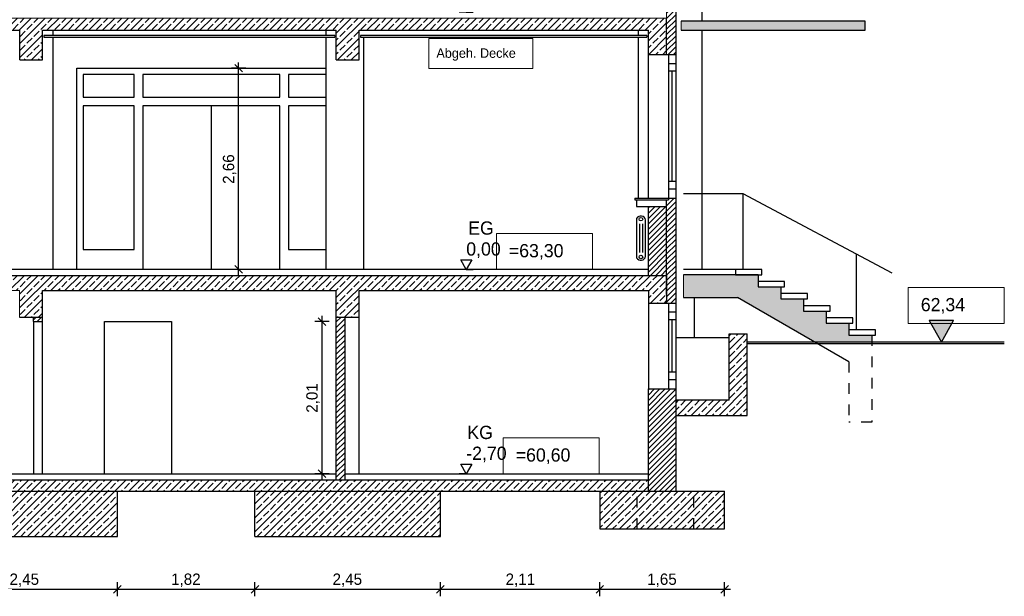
# Model space of a CAD drawing. Extents: x 1 to 209, y 0 to 18.
# Tile 55 of 63: x 100.67 to 113.68, y 3.52 to 11.14. Entities that reach past the tile are written whole.
import ezdxf

# ---------------------------------------------------------------- set-up
doc = ezdxf.new("R2010")
doc.units = 0
doc.header["$MEASUREMENT"] = 0
doc.linetypes.add('Strichlinie', pattern=[0.282222, 0.141111, -0.141111])
for name, color, linetype in [('A_1 Fundament', 7, 'Continuous'), ('A_1 Holz', 7, 'Continuous'), ('A_DE_DECKE', 7, 'Continuous'), ('P_BM_ROHBAU', 7, 'Continuous'), ('P_ZE_BILD', 7, 'Continuous'), ('P_ZE_SYMBOL', 7, 'Continuous'), ('P_ZE_TEXT', 7, 'Continuous'), ('R_NT_FENSTER', 7, 'Continuous'), ('R_NT_STAHL', 7, 'Continuous'), ('R_NT_TREPPE', 7, 'Continuous'), ('R_NT_TUER', 7, 'Continuous'), ('R_TR_BODEN', 7, 'Continuous'), ('R_TR_HIDDEN', 7, 'Continuous'), ('R_TR_INNENWAND', 7, 'Continuous'), ('R_TR_STUETZE', 7, 'Continuous'), ('Schraffuren', 7, 'Continuous')]:
    doc.layers.add(name, color=color, linetype=linetype)
doc.styles.add('ERSTELLTER_STIL_1', font='txt')
doc.styles.add('ERSTELLTER_STIL_2', font='txt')
doc.linetypes.add('Terrainlinie', pattern='A,0,[1,Bl.Nr. 2.0051.Shx,S=0.000793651,R=0,X=0,Y=-0.043301],-0.1,0', length=0.1)
doc.dimstyles.new('ERSTELLTER_STIL__1', dxfattribs={"dimtxt": 0.15, "dimasz": 0.095, "dimexe": 0.18, "dimexo": 0, "dimgap": 0.09, "dimtad": 1, "dimzin": 0, "dimdsep": 46, "dimtxsty": 'ERSTELLTER_STIL_1', "dimblk": 'ARROWHEAD_6', "dimblk1": 'ARROWHEAD_6', "dimblk2": 'ARROWHEAD_6', "dimcen": 0.09, "dimclrd": 7, "dimclre": 7, "dimclrt": 7, "dimadec": 0, "dimazin": 0, "dimtfac": 1, "dimtdec": 4, "dimtmove": 0, "dimatfit": 3, "dimfxl": 0, "dimtolj": 1, "dimtzin": 0, "dimarcsym": 0})
doc.dimstyles.new('ERSTELLTER_STIL__3', dxfattribs={"dimtxt": 0.15, "dimasz": 0.095, "dimexe": 0.18, "dimexo": 0, "dimgap": 0.09, "dimtad": 1, "dimtih": 1, "dimtoh": 1, "dimzin": 0, "dimdsep": 46, "dimtxsty": 'ERSTELLTER_STIL_1', "dimblk": 'ARROWHEAD_6', "dimblk1": 'ARROWHEAD_6', "dimblk2": 'ARROWHEAD_6', "dimcen": 0.09, "dimclrd": 7, "dimclre": 7, "dimclrt": 7, "dimadec": 0, "dimazin": 0, "dimtfac": 1, "dimtdec": 4, "dimtmove": 0, "dimatfit": 3, "dimfxl": 0, "dimtolj": 1, "dimtzin": 0, "dimarcsym": 0})
pattern_1 = [(45, (67.714813, 7.844994), (-0.03535534, 0.03535534), [])]
pattern_2 = [(45, (67.71481, 7.845), (-0.09192388, 0.09192388), []), (45, (67.66885, 7.89096), (-0.09192388, 0.09192388), [0.0975, -0.0325])]

# ---------------------------------------------------------------- blocks, each defined once
blk = doc.blocks.new('Bemaßung_5_2', base_point=(106.567, 5.145))
at = {"layer": 'P_BM_ROHBAU', "linetype": 'Continuous'}
for p, q in [((106.567, 14.445), (106.473, 14.445)), ((106.567, 14.445), (106.494, 14.57)), ((106.494, 14.57), (106.639, 14.57)), ((106.639, 14.57), (106.567, 14.445)), ((106.567, 14.445), (106.66, 14.445)), ((106.567, 11.245), (106.494, 11.37)), ((106.494, 11.37), (106.639, 11.37)), ((106.639, 11.37), (106.567, 11.245)), ((106.567, 11.245), (106.473, 11.245)), ((106.567, 11.245), (106.66, 11.245)), ((106.567, 7.845), (106.494, 7.97)), ((106.494, 7.97), (106.639, 7.97)), ((106.639, 7.97), (106.567, 7.845)), ((106.567, 7.845), (106.473, 7.845)), ((106.567, 7.845), (106.66, 7.845)), ((106.567, 5.145), (106.494, 5.27)), ((106.494, 5.27), (106.639, 5.27)), ((106.639, 5.27), (106.567, 5.145)), ((106.567, 5.145), (106.473, 5.145)), ((106.567, 5.145), (106.66, 5.145))]:
    blk.add_line(p, q, dxfattribs=at)
at = {"layer": 'P_BM_ROHBAU', "char_height": 0.175, "attachment_point": 7, "style": 'ERSTELLTER_STIL_1'}
for s, insert in [('{6,60}', (106.567, 14.595)), ('{3,40}', (106.567, 11.395)), ('{0,00}', (106.567, 7.995)), ('{-2,70}', (106.567, 5.295))]:
    blk.add_mtext(s, dxfattribs=dict(at, insert=insert))
blk = doc.blocks.new('*D139', base_point=(67.715, 7.845))
at = {"layer": 'P_BM_ROHBAU', "linetype": 'Continuous'}
for p, q in [((103.608, 10.455), (103.508, 10.555)), ((103.558, 10.505), (103.558, 10.58)), ((103.652, 10.505), (103.464, 10.505)), ((103.558, 7.845), (103.558, 10.505)), ((103.652, 7.845), (103.464, 7.845)), ((103.508, 7.895), (103.608, 7.795)), ((103.558, 7.77), (103.558, 7.845))]:
    blk.add_line(p, q, dxfattribs=at)
at = {"layer": 'P_BM_ROHBAU', "insert": (103.528, 8.975), "char_height": 0.15, "attachment_point": 7, "rotation": 90, "style": 'ERSTELLTER_STIL_1'}
blk.add_mtext('{2,66}', dxfattribs=at)
blk = doc.blocks.new('ARROWHEAD_6')
at = {"color": 0, "linetype": 'Continuous', "lineweight": 0}
for p, q in [((0, 0), (-1, 0)), ((-0.5, -0.5), (0.5, 0.5))]:
    blk.add_line(p, q, dxfattribs=at)
blk = doc.blocks.new('*D140', base_point=(67.715, 7.845))
at = {"layer": 'P_BM_ROHBAU', "linetype": 'Continuous'}
for p, q in [((104.711, 7.105), (104.611, 7.205)), ((104.661, 7.155), (104.661, 7.23)), ((104.755, 7.155), (104.567, 7.155)), ((104.661, 5.145), (104.661, 7.155)), ((104.755, 5.145), (104.567, 5.145)), ((104.611, 5.195), (104.711, 5.095)), ((104.661, 5.07), (104.661, 5.145))]:
    blk.add_line(p, q, dxfattribs=at)
at = {"layer": 'P_BM_ROHBAU', "insert": (104.631, 5.95), "char_height": 0.15, "attachment_point": 7, "rotation": 90, "style": 'ERSTELLTER_STIL_1'}
blk.add_mtext('{2,01}', dxfattribs=at)
blk = doc.blocks.new('*D141', base_point=(67.715, 7.845))
at = {"layer": 'P_BM_ROHBAU', "linetype": 'Continuous'}
for p, q in [((95.797, 3.668), (95.697, 3.568)), ((95.747, 3.525), (95.747, 3.712)), ((97.447, 3.668), (97.347, 3.568)), ((97.397, 3.525), (97.397, 3.712)), ((95.672, 3.618), (95.747, 3.618)), ((95.747, 3.618), (97.397, 3.618))]:
    blk.add_line(p, q, dxfattribs=at)
at = {"layer": 'P_BM_ROHBAU', "char_height": 0.15, "attachment_point": 7, "style": 'ERSTELLTER_STIL_1'}
for s, insert in [('{1,65}', (96.373, 3.648)), ('{2,11}', (98.26, 3.648)), ('{2,45}', (100.531, 3.648)), ('{1,82}', (102.666, 3.648)), ('{2,45}', (104.8, 3.648)), ('{2,11}', (107.087, 3.648)), ('{1,65}', (108.958, 3.648))]:
    blk.add_mtext(s, dxfattribs=dict(at, insert=insert))
blk = doc.blocks.new('*D142', base_point=(67.715, 7.845))
at = {"layer": 'P_BM_ROHBAU', "linetype": 'Continuous'}
for p, q in [((97.447, 3.668), (97.347, 3.568)), ((97.397, 3.525), (97.397, 3.712)), ((99.556, 3.668), (99.456, 3.568)), ((99.506, 3.525), (99.506, 3.712)), ((97.397, 3.618), (99.506, 3.618))]:
    blk.add_line(p, q, dxfattribs=at)
at = {"layer": 'P_BM_ROHBAU', "char_height": 0.15, "attachment_point": 7, "style": 'ERSTELLTER_STIL_1'}
for s, insert in [('{1,65}', (96.373, 3.648)), ('{2,11}', (98.26, 3.648)), ('{2,45}', (100.531, 3.648)), ('{1,82}', (102.666, 3.648)), ('{2,45}', (104.8, 3.648)), ('{2,11}', (107.087, 3.648)), ('{1,65}', (108.958, 3.648))]:
    blk.add_mtext(s, dxfattribs=dict(at, insert=insert))
blk = doc.blocks.new('*D143', base_point=(67.715, 7.845))
at = {"layer": 'P_BM_ROHBAU', "linetype": 'Continuous'}
for p, q in [((99.556, 3.668), (99.456, 3.568)), ((99.506, 3.525), (99.506, 3.712)), ((102.006, 3.668), (101.906, 3.568)), ((101.956, 3.525), (101.956, 3.712)), ((99.506, 3.618), (101.956, 3.618))]:
    blk.add_line(p, q, dxfattribs=at)
at = {"layer": 'P_BM_ROHBAU', "char_height": 0.15, "attachment_point": 7, "style": 'ERSTELLTER_STIL_1'}
for s, insert in [('{1,65}', (96.373, 3.648)), ('{2,11}', (98.26, 3.648)), ('{2,45}', (100.531, 3.648)), ('{1,82}', (102.666, 3.648)), ('{2,45}', (104.8, 3.648)), ('{2,11}', (107.087, 3.648)), ('{1,65}', (108.958, 3.648))]:
    blk.add_mtext(s, dxfattribs=dict(at, insert=insert))
blk = doc.blocks.new('*D144', base_point=(67.715, 7.845))
at = {"layer": 'P_BM_ROHBAU', "linetype": 'Continuous'}
for p, q in [((102.006, 3.668), (101.906, 3.568)), ((101.956, 3.525), (101.956, 3.712)), ((103.825, 3.668), (103.725, 3.568)), ((103.775, 3.525), (103.775, 3.712)), ((101.956, 3.618), (103.775, 3.618))]:
    blk.add_line(p, q, dxfattribs=at)
at = {"layer": 'P_BM_ROHBAU', "char_height": 0.15, "attachment_point": 7, "style": 'ERSTELLTER_STIL_1'}
for s, insert in [('{1,65}', (96.373, 3.648)), ('{2,11}', (98.26, 3.648)), ('{2,45}', (100.531, 3.648)), ('{1,82}', (102.666, 3.648)), ('{2,45}', (104.8, 3.648)), ('{2,11}', (107.087, 3.648)), ('{1,65}', (108.958, 3.648))]:
    blk.add_mtext(s, dxfattribs=dict(at, insert=insert))
blk = doc.blocks.new('*D145', base_point=(67.715, 7.845))
at = {"layer": 'P_BM_ROHBAU', "linetype": 'Continuous'}
for p, q in [((103.825, 3.668), (103.725, 3.568)), ((103.775, 3.525), (103.775, 3.712)), ((106.275, 3.668), (106.175, 3.568)), ((106.225, 3.525), (106.225, 3.712)), ((103.775, 3.618), (106.225, 3.618))]:
    blk.add_line(p, q, dxfattribs=at)
at = {"layer": 'P_BM_ROHBAU', "char_height": 0.15, "attachment_point": 7, "style": 'ERSTELLTER_STIL_1'}
for s, insert in [('{1,65}', (96.373, 3.648)), ('{2,11}', (98.26, 3.648)), ('{2,45}', (100.531, 3.648)), ('{1,82}', (102.666, 3.648)), ('{2,45}', (104.8, 3.648)), ('{2,11}', (107.087, 3.648)), ('{1,65}', (108.958, 3.648))]:
    blk.add_mtext(s, dxfattribs=dict(at, insert=insert))
blk = doc.blocks.new('*D146', base_point=(67.715, 7.845))
at = {"layer": 'P_BM_ROHBAU', "linetype": 'Continuous'}
for p, q in [((106.275, 3.668), (106.175, 3.568)), ((106.225, 3.525), (106.225, 3.712)), ((108.382, 3.668), (108.282, 3.568)), ((108.332, 3.525), (108.332, 3.712)), ((106.225, 3.618), (108.332, 3.618))]:
    blk.add_line(p, q, dxfattribs=at)
at = {"layer": 'P_BM_ROHBAU', "char_height": 0.15, "attachment_point": 7, "style": 'ERSTELLTER_STIL_1'}
for s, insert in [('{1,65}', (96.373, 3.648)), ('{2,11}', (98.26, 3.648)), ('{2,45}', (100.531, 3.648)), ('{1,82}', (102.666, 3.648)), ('{2,45}', (104.8, 3.648)), ('{2,11}', (107.087, 3.648)), ('{1,65}', (108.958, 3.648))]:
    blk.add_mtext(s, dxfattribs=dict(at, insert=insert))
blk = doc.blocks.new('*D147', base_point=(67.715, 7.845))
at = {"layer": 'P_BM_ROHBAU', "linetype": 'Continuous'}
for p, q in [((108.382, 3.668), (108.282, 3.568)), ((108.332, 3.525), (108.332, 3.712)), ((109.932, 3.568), (110.032, 3.668)), ((109.982, 3.525), (109.982, 3.712)), ((108.332, 3.618), (109.982, 3.618)), ((109.982, 3.618), (110.057, 3.618))]:
    blk.add_line(p, q, dxfattribs=at)
at = {"layer": 'P_BM_ROHBAU', "char_height": 0.15, "attachment_point": 7, "style": 'ERSTELLTER_STIL_1'}
for s, insert in [('{1,65}', (96.373, 3.648)), ('{2,11}', (98.26, 3.648)), ('{2,45}', (100.531, 3.648)), ('{1,82}', (102.666, 3.648)), ('{2,45}', (104.8, 3.648)), ('{2,11}', (107.087, 3.648)), ('{1,65}', (108.958, 3.648))]:
    blk.add_mtext(s, dxfattribs=dict(at, insert=insert))

msp = doc.modelspace()

# ---------------------------------------------------------------- hatches: boundary and pattern name
at = {"layer": 'Schraffuren', "linetype": 'Continuous'}
h = msp.add_hatch(dxfattribs=at)
h.set_pattern_fill('MW_HLZ_0002', color=256, style=0, pattern_type=2)
h.set_pattern_definition(pattern_1)
h.paths.add_polyline_path([(109.34, 12.085), (109.24, 12.085), (109.24, 12.065), (109.215, 12.065), (109.215, 11.165), (109.215, 10.685), (109.34, 10.685)], flags=0)
h = msp.add_hatch(dxfattribs=at)
h.set_pattern_fill('Beton__Stahlbeton_0002', color=256, style=0, pattern_type=2)
h.set_pattern_definition(pattern_2)
h.paths.add_polyline_path([(100.966, 11.005), (104.85, 11.005), (104.85, 10.615), (105.15, 10.615), (105.15, 11.005), (108.975, 11.005), (108.975, 10.685), (109.215, 10.685), (109.215, 11.165), (96.6, 11.165), (96.6, 10.685), (96.84, 10.685), (96.84, 11.005), (100.666, 11.005), (100.666, 10.615), (100.966, 10.615)], flags=0)
at = {"layer": 'Schraffuren', "linetype": 'Continuous', "lineweight": 13}
for points in [[(109.407, 11.005), (111.84, 11.005), (111.84, 11.125), (109.407, 11.125)], [(109.436, 7.475), (110.153, 7.475), (111.174, 6.885), (111.925, 6.885), (111.925, 6.975), (111.625, 6.975), (111.625, 7.135), (111.325, 7.135), (111.325, 7.295), (111.025, 7.295), (111.025, 7.455), (110.725, 7.455), (110.725, 7.615), (110.425, 7.615), (110.425, 7.775), (109.436, 7.775)], [(112.686, 7.168), (112.849, 6.885), (113.007, 7.168)]]:
    msp.add_hatch(color=7, dxfattribs=at).paths.add_polyline_path(points, flags=0)
at = {"layer": 'Schraffuren', "linetype": 'Continuous'}
h = msp.add_hatch(dxfattribs=at)
h.set_pattern_fill('MW_HLZ_0002', color=256, style=0, pattern_type=2)
h.set_pattern_definition(pattern_1)
h.paths.add_polyline_path([(109.34, 8.785), (109.24, 8.785), (109.24, 8.765), (109.215, 8.765), (109.215, 7.765), (109.215, 7.4), (109.34, 7.4)], flags=0)
h = msp.add_hatch(dxfattribs=at)
h.set_pattern_fill('MW_HLZ_0002', color=256, style=0, pattern_type=2)
h.set_pattern_definition(pattern_1)
h.paths.add_polyline_path([(109.215, 8.675), (108.975, 8.675), (108.975, 7.765), (109.215, 7.765)], flags=0)
h = msp.add_hatch(dxfattribs=at)
h.set_pattern_fill('Beton__Stahlbeton_0002', color=256, style=0, pattern_type=2)
h.set_pattern_definition(pattern_2)
h.paths.add_polyline_path([(100.965, 7.565), (104.85, 7.565), (104.85, 7.215), (105.15, 7.215), (105.15, 7.565), (108.975, 7.565), (108.975, 7.4), (109.215, 7.4), (109.215, 7.765), (96.6, 7.765), (96.6, 7.4), (96.84, 7.4), (96.84, 7.565), (100.665, 7.565), (100.665, 7.215), (100.965, 7.215)], flags=0)
h = msp.add_hatch(dxfattribs=at)
h.set_pattern_fill('MW_HLZ_0002', color=256, style=0, pattern_type=2)
h.set_pattern_definition(pattern_1)
h.paths.add_polyline_path([(100.965, 7.155), (100.965, 7.215), (100.85, 7.215), (100.85, 7.155)], flags=0)
h = msp.add_hatch(dxfattribs=at)
h.set_pattern_fill('MW_HLZ_0002', color=256, style=0, pattern_type=2)
h.set_pattern_definition(pattern_1)
h.paths.add_polyline_path([(104.85, 7.215), (104.85, 5.065), (104.965, 5.065), (104.965, 7.215)], flags=0)
h = msp.add_hatch(dxfattribs=at)
h.set_pattern_fill('Beton__Stahlbeton_0002', color=256, style=0, pattern_type=2)
h.set_pattern_definition(pattern_2)
h.paths.add_polyline_path([(110.28, 6.995), (110.04, 6.995), (110.04, 6.115), (109.34, 6.115), (109.34, 5.915), (110.28, 5.915)], flags=0)
h = msp.add_hatch(dxfattribs=at)
h.set_pattern_fill('MW_HLZ_0002', color=256, style=0, pattern_type=2)
h.set_pattern_definition(pattern_1)
h.paths.add_polyline_path([(108.975, 6.165), (108.975, 4.915), (109.34, 4.915), (109.34, 6.265), (108.975, 6.265)], flags=0)
h = msp.add_hatch(dxfattribs=at)
h.set_pattern_fill('Beton__Stahlbeton_0002', color=256, style=0, pattern_type=2)
h.set_pattern_definition(pattern_2)
h.paths.add_polyline_path([(108.975, 4.915), (108.975, 5.065), (96.84, 5.065), (96.84, 4.915)], flags=0)
h = msp.add_hatch(dxfattribs=at)
h.set_pattern_fill('Beton__Stahlbeton_0002', color=256, style=0, pattern_type=2)
h.set_pattern_definition(pattern_2)
h.paths.add_polyline_path([(101.956, 4.315), (101.956, 4.915), (99.506, 4.915), (99.506, 4.315)], flags=0)
h = msp.add_hatch(dxfattribs=at)
h.set_pattern_fill('Beton__Stahlbeton_0002', color=256, style=0, pattern_type=2)
h.set_pattern_definition(pattern_2)
h.paths.add_polyline_path([(106.225, 4.315), (106.225, 4.915), (103.775, 4.915), (103.775, 4.315)], flags=0)
h = msp.add_hatch(dxfattribs=at)
h.set_pattern_fill('Beton__Stahlbeton_0002', color=256, style=0, pattern_type=2)
h.set_pattern_definition(pattern_2)
h.paths.add_polyline_path([(108.332, 4.415), (109.982, 4.415), (109.982, 4.915), (108.332, 4.915)], flags=0)

# ---------------------------------------------------------------- linework, layer by layer
at = {"layer": 'A_1 Fundament', "linetype": 'Continuous'}
for p, q in [((101.956, 4.315), (101.956, 4.915)), ((103.775, 4.315), (103.775, 4.915)), ((106.225, 4.315), (106.225, 4.915)), ((108.332, 4.915), (108.332, 4.415)), ((109.982, 4.415), (109.982, 4.915)), ((99.506, 4.315), (101.956, 4.315)), ((103.775, 4.315), (106.225, 4.315)), ((108.332, 4.415), (109.982, 4.415))]:
    msp.add_line(p, q, dxfattribs=at)
at = {"layer": 'A_1 Fundament', "linetype": 'Strichlinie'}
for p, q in [((108.825, 4.415), (108.825, 4.915)), ((109.575, 4.415), (109.575, 4.915))]:
    msp.add_line(p, q, dxfattribs=at)
at = {"layer": 'A_1 Holz', "linetype": 'Continuous'}
for p, q in [((108.795, 8.785), (108.795, 8.765)), ((108.795, 8.785), (109.24, 8.785)), ((108.795, 8.765), (109.24, 8.765)), ((108.815, 8.765), (108.815, 8.675)), ((109.24, 8.785), (109.24, 8.765)), ((108.815, 8.675), (109.215, 8.675))]:
    msp.add_line(p, q, dxfattribs=at)
at = {"layer": 'A_DE_DECKE', "linetype": 'Continuous'}
for p, q in [((100.986, 10.935), (100.986, 10.915)), ((104.83, 10.935), (100.986, 10.935)), ((104.83, 10.935), (104.83, 10.915)), ((105.17, 10.935), (105.17, 10.915)), ((108.955, 10.935), (105.17, 10.935)), ((108.955, 10.935), (108.955, 10.915)), ((100.986, 10.915), (104.83, 10.915)), ((105.17, 10.915), (108.955, 10.915))]:
    msp.add_line(p, q, dxfattribs=at)
at = {"layer": 'P_ZE_BILD', "linetype": 'Continuous'}
for p, q in [((113.007, 7.168), (112.686, 7.168)), ((112.686, 7.168), (112.849, 6.885)), ((112.849, 6.885), (113.007, 7.168))]:
    msp.add_line(p, q, dxfattribs=at)
at = {"layer": 'P_ZE_SYMBOL', "linetype": 'Continuous'}
for p, q in [((108.815, 8.499), (108.815, 8.019)), ((108.885, 8.549), (108.865, 8.549)), ((108.935, 8.019), (108.935, 8.499)), ((108.855, 8.449), (108.855, 8.069)), ((108.895, 8.449), (108.895, 8.069)), ((108.865, 7.969), (108.885, 7.969))]:
    msp.add_line(p, q, dxfattribs=at)
at = {"layer": 'P_ZE_SYMBOL', "color": 255, "linetype": 'Continuous', "lineweight": 18, "flags": 128}
for points in [[(106.965, 8.32), (108.234, 8.32), (108.234, 7.845), (106.965, 7.845)], [(112.409, 7.607), (113.677, 7.607), (113.677, 7.132), (112.409, 7.132)], [(107.056, 5.62), (108.325, 5.62), (108.325, 5.145), (107.056, 5.145)]]:
    msp.add_lwpolyline(points, close=True, dxfattribs=at)
at = {"layer": 'P_ZE_SYMBOL', "linetype": 'Continuous'}
for centre in [(108.875, 8.509), (108.875, 8.008)]:
    msp.add_circle(centre, 0.0234, dxfattribs=at)
for centre, start, end in [((108.865, 8.499), 90, 180), ((108.885, 8.499), 0, 90), ((108.865, 8.019), 180, 270), ((108.885, 8.019), 270, 0)]:
    msp.add_arc(centre, 0.05, start, end, dxfattribs=at)
at = {"layer": 'P_ZE_TEXT', "color": 255, "linetype": 'Continuous', "lineweight": 18, "flags": 128}
msp.add_lwpolyline([(106.072, 10.895), (107.449, 10.895), (107.449, 10.498), (106.072, 10.498)], close=True, dxfattribs=at)
at = {"layer": 'R_NT_FENSTER', "linetype": 'Continuous'}
for p, q in [((108.975, 8.785), (108.975, 10.685)), ((109.24, 10.685), (109.24, 8.785)), ((109.34, 8.785), (109.34, 10.685)), ((109.34, 10.563), (109.24, 10.563)), ((109.34, 10.463), (109.24, 10.463)), ((109.29, 9.007), (109.29, 10.463)), ((109.34, 9.007), (109.24, 9.007)), ((109.34, 8.907), (109.24, 8.907)), ((108.975, 7.4), (108.975, 6.265)), ((109.24, 7.4), (109.24, 6.265)), ((109.34, 6.265), (109.34, 7.4)), ((109.34, 7.278), (109.24, 7.278)), ((109.34, 7.178), (109.24, 7.178)), ((109.29, 6.487), (109.29, 7.178)), ((109.34, 6.487), (109.24, 6.487)), ((109.34, 6.387), (109.24, 6.387))]:
    msp.add_line(p, q, dxfattribs=at)
at = {"layer": 'R_NT_STAHL', "linetype": 'Continuous'}
for p, q in [((110.225, 8.845), (109.436, 8.845)), ((110.225, 7.845), (110.225, 8.845)), ((112.194, 7.795), (110.225, 8.845)), ((111.725, 7.045), (111.725, 8.045))]:
    msp.add_line(p, q, dxfattribs=at)
at = {"layer": 'R_NT_TREPPE', "linetype": 'Continuous'}
for p, q in [((110.475, 7.845), (109.436, 7.845)), ((110.475, 7.845), (110.125, 7.845)), ((110.125, 7.845), (110.125, 7.775)), ((110.475, 7.775), (110.475, 7.845)), ((110.425, 7.775), (109.436, 7.775)), ((110.125, 7.775), (110.475, 7.775)), ((110.425, 7.775), (110.425, 7.615)), ((110.775, 7.685), (110.425, 7.685)), ((110.425, 7.685), (110.425, 7.615)), ((110.775, 7.615), (110.775, 7.685)), ((110.425, 7.615), (110.775, 7.615)), ((110.425, 7.615), (110.725, 7.615)), ((110.725, 7.615), (110.725, 7.455)), ((109.436, 7.475), (110.153, 7.475)), ((111.625, 6.625), (110.153, 7.475)), ((111.075, 7.525), (110.725, 7.525)), ((110.725, 7.525), (110.725, 7.455)), ((110.725, 7.455), (111.075, 7.455)), ((110.725, 7.455), (111.025, 7.455)), ((111.025, 7.455), (111.025, 7.295)), ((111.075, 7.455), (111.075, 7.525)), ((111.375, 7.365), (111.025, 7.365)), ((111.025, 7.365), (111.025, 7.295)), ((111.025, 7.295), (111.375, 7.295)), ((111.025, 7.295), (111.325, 7.295)), ((111.325, 7.295), (111.325, 7.135)), ((111.375, 7.295), (111.375, 7.365)), ((111.675, 7.205), (111.325, 7.205)), ((111.325, 7.205), (111.325, 7.135)), ((111.675, 7.135), (111.675, 7.205)), ((111.325, 7.135), (111.675, 7.135)), ((111.325, 7.135), (111.625, 7.135)), ((111.625, 7.135), (111.625, 6.975)), ((111.975, 7.045), (111.625, 7.045)), ((111.625, 7.045), (111.625, 6.975)), ((111.975, 6.975), (111.975, 7.045)), ((111.625, 6.975), (111.975, 6.975)), ((111.625, 6.975), (111.925, 6.975))]:
    msp.add_line(p, q, dxfattribs=at)
at = {"layer": 'R_NT_TREPPE', "linetype": 'Strichlinie'}
for p, q in [((111.925, 6.975), (111.925, 5.825)), ((111.625, 6.625), (111.625, 5.825)), ((111.925, 5.825), (111.625, 5.825))]:
    msp.add_line(p, q, dxfattribs=at)
at = {"layer": 'R_NT_TUER', "linetype": 'Continuous'}
for p, q in [((101.42, 10.505), (104.71, 10.505)), ((102.177, 10.42), (101.505, 10.42)), ((101.505, 10.42), (101.505, 10.12)), ((102.177, 10.12), (102.177, 10.42)), ((102.292, 10.42), (102.292, 10.12)), ((104.102, 10.42), (102.292, 10.42)), ((104.102, 10.12), (104.102, 10.42)), ((104.71, 10.42), (104.217, 10.42)), ((104.217, 10.42), (104.217, 10.12)), ((101.505, 10.12), (102.177, 10.12)), ((102.292, 10.12), (104.102, 10.12)), ((104.217, 10.12), (104.71, 10.12)), ((102.177, 10.005), (101.505, 10.005)), ((101.505, 10.005), (101.505, 8.11)), ((102.177, 8.11), (102.177, 10.005)), ((104.102, 10.005), (102.292, 10.005)), ((102.292, 10.005), (102.292, 7.845)), ((103.197, 10.005), (103.197, 7.85)), ((104.102, 7.845), (104.102, 10.005)), ((104.71, 10.005), (104.217, 10.005)), ((104.217, 10.005), (104.217, 8.11)), ((101.505, 8.11), (102.177, 8.11)), ((104.217, 8.11), (104.71, 8.11)), ((101.785, 5.145), (101.785, 7.155)), ((101.785, 7.155), (102.67, 7.155)), ((102.67, 7.155), (102.67, 5.145))]:
    msp.add_line(p, q, dxfattribs=at)
at = {"layer": 'R_TR_BODEN', "linetype": 'Continuous'}
for p, q in [((113.675, 6.885), (110.28, 6.885)), ((110.04, 6.115), (109.34, 6.115)), ((109.34, 5.915), (110.28, 5.915))]:
    msp.add_line(p, q, dxfattribs=at)
at = {"layer": 'R_TR_BODEN', "linetype": 'Terrainlinie'}
msp.add_line((110.28, 6.865), (113.678, 6.865), dxfattribs=at)
at = {"layer": 'R_TR_HIDDEN', "linetype": 'Continuous'}
for p, q in [((109.68, 17.998), (109.68, 11.125)), ((109.34, 10.685), (109.34, 12.085)), ((109.215, 10.685), (109.215, 11.165)), ((111.84, 11.125), (109.407, 11.125)), ((111.84, 11.005), (111.84, 11.125)), ((96.84, 11.005), (100.666, 11.005)), ((100.666, 10.615), (100.666, 11.005)), ((100.966, 11.005), (104.85, 11.005)), ((100.966, 10.615), (100.966, 11.005)), ((101.105, 11.005), (101.105, 10.935)), ((104.71, 11.005), (104.71, 10.935)), ((104.85, 10.615), (104.85, 11.005)), ((105.15, 11.005), (108.975, 11.005)), ((105.15, 10.615), (105.15, 11.005)), ((108.84, 11.005), (108.84, 10.935)), ((108.975, 10.685), (108.975, 11.005)), ((109.407, 11.005), (111.84, 11.005)), ((109.68, 11.005), (109.68, 7.845)), ((101.105, 10.915), (101.105, 7.845)), ((104.71, 10.915), (104.71, 7.845)), ((105.21, 10.915), (105.21, 7.845)), ((108.84, 10.915), (108.84, 8.785)), ((108.975, 10.685), (109.34, 10.685)), ((100.666, 10.615), (100.966, 10.615)), ((104.85, 10.615), (105.15, 10.615)), ((108.975, 8.785), (109.34, 8.785)), ((109.215, 7.765), (109.215, 8.765)), ((109.34, 7.4), (109.34, 8.785)), ((108.975, 7.765), (108.975, 8.675)), ((108.975, 7.845), (96.84, 7.845)), ((96.6, 7.765), (109.215, 7.765)), ((109.215, 7.515), (109.215, 7.765)), ((109.215, 7.765), (109.215, 7.4)), ((100.965, 7.155), (100.965, 7.565)), ((100.965, 7.565), (104.85, 7.565)), ((104.85, 5.065), (104.85, 7.565)), ((105.15, 7.565), (108.975, 7.565)), ((105.15, 7.215), (105.15, 7.565)), ((108.975, 7.565), (108.975, 7.4)), ((109.58, 7.475), (109.58, 6.945)), ((108.975, 7.4), (109.34, 7.4)), ((100.665, 7.215), (100.965, 7.215)), ((100.85, 7.155), (100.85, 7.215)), ((104.85, 7.215), (105.15, 7.215)), ((104.965, 5.065), (104.965, 7.215)), ((100.85, 7.155), (100.965, 7.155)), ((100.85, 7.155), (100.85, 5.145)), ((100.965, 5.145), (100.965, 7.155)), ((109.34, 6.945), (110.04, 6.945)), ((110.04, 6.115), (110.04, 6.995)), ((110.04, 6.995), (110.28, 6.995)), ((110.28, 5.915), (110.28, 6.995)), ((108.975, 4.915), (108.975, 6.265)), ((108.975, 6.265), (109.34, 6.265)), ((109.34, 4.915), (109.34, 6.265)), ((96.84, 5.145), (104.85, 5.145)), ((104.965, 5.145), (108.975, 5.145)), ((96.84, 5.065), (108.975, 5.065)), ((95.747, 4.915), (109.982, 4.915))]:
    msp.add_line(p, q, dxfattribs=at)
at = {"layer": 'R_TR_INNENWAND', "linetype": 'Continuous'}
for p, q in [((101.42, 7.845), (101.42, 10.505)), ((100.965, 7.155), (100.965, 7.155))]:
    msp.add_line(p, q, dxfattribs=at)
at = {"layer": 'R_TR_STUETZE', "linetype": 'Continuous'}
msp.add_line((105.15, 5.145), (105.15, 7.215), dxfattribs=at)
at = {"layer": 'Schraffuren', "color": 255, "linetype": 'Continuous', "lineweight": 18, "flags": 128}
for points in [[(109.34, 12.085), (109.24, 12.085), (109.24, 12.065), (109.215, 12.065), (109.215, 11.165), (109.215, 10.685), (109.34, 10.685)], [(100.966, 11.005), (104.85, 11.005), (104.85, 10.615), (105.15, 10.615), (105.15, 11.005), (108.975, 11.005), (108.975, 10.685), (109.215, 10.685), (109.215, 11.165), (96.6, 11.165), (96.6, 10.685), (96.84, 10.685), (96.84, 11.005), (100.666, 11.005), (100.666, 10.615), (100.966, 10.615)], [(109.407, 11.005), (111.84, 11.005), (111.84, 11.125), (109.407, 11.125)], [(109.34, 8.785), (109.24, 8.785), (109.24, 8.765), (109.215, 8.765), (109.215, 7.765), (109.215, 7.4), (109.34, 7.4)], [(109.215, 8.675), (108.975, 8.675), (108.975, 7.765), (109.215, 7.765)], [(100.965, 7.565), (104.85, 7.565), (104.85, 7.215), (105.15, 7.215), (105.15, 7.565), (108.975, 7.565), (108.975, 7.4), (109.215, 7.4), (109.215, 7.765), (96.6, 7.765), (96.6, 7.4), (96.84, 7.4), (96.84, 7.565), (100.665, 7.565), (100.665, 7.215), (100.965, 7.215)], [(109.436, 7.475), (110.153, 7.475), (111.174, 6.885), (111.925, 6.885), (111.925, 6.975), (111.625, 6.975), (111.625, 7.135), (111.325, 7.135), (111.325, 7.295), (111.025, 7.295), (111.025, 7.455), (110.725, 7.455), (110.725, 7.615), (110.425, 7.615), (110.425, 7.775), (109.436, 7.775)], [(100.965, 7.155), (100.965, 7.215), (100.85, 7.215), (100.85, 7.155)], [(104.85, 7.215), (104.85, 5.065), (104.965, 5.065), (104.965, 7.215)], [(112.686, 7.168), (112.849, 6.885), (113.007, 7.168)], [(110.28, 6.995), (110.04, 6.995), (110.04, 6.115), (109.34, 6.115), (109.34, 5.915), (110.28, 5.915)], [(108.975, 6.165), (108.975, 4.915), (109.34, 4.915), (109.34, 6.265), (108.975, 6.265)], [(108.975, 4.915), (108.975, 5.065), (96.84, 5.065), (96.84, 4.915)], [(101.956, 4.315), (101.956, 4.915), (99.506, 4.915), (99.506, 4.315)], [(106.225, 4.315), (106.225, 4.915), (103.775, 4.915), (103.775, 4.315)], [(108.332, 4.415), (109.982, 4.415), (109.982, 4.915), (108.332, 4.915)]]:
    msp.add_lwpolyline(points, close=True, dxfattribs=at)

# ---------------------------------------------------------------- block references
at = {"layer": 'P_BM_ROHBAU', "linetype": 'Continuous'}
msp.add_blockref('Bemaßung_5_2', (106.567, 5.145), dxfattribs=at)

# ---------------------------------------------------------------- texts
at = {"layer": 'P_ZE_SYMBOL', "linetype": 'Continuous', "char_height": 0.175, "attachment_point": 1, "style": 'ERSTELLTER_STIL_1'}
for s, insert in [('{ =63,30}', (107.065, 8.18)), ('{ 62,34}', (112.509, 7.467)), ('{ =60,60}', (107.156, 5.48))]:
    msp.add_mtext(s, dxfattribs=dict(at, insert=insert))
at = {"layer": 'P_ZE_TEXT', "linetype": 'Continuous'}
for s, insert, char_height, attachment_point, style in [('{Abgeh. Decke}', (106.172, 10.766), 0.125, 1, 'ERSTELLTER_STIL_1'), ('{EG}', (106.762, 8.479), 0.175, 2, 'ERSTELLTER_STIL_2'), ('{KG}', (106.75, 5.778), 0.175, 2, 'ERSTELLTER_STIL_2')]:
    msp.add_mtext(s, dxfattribs=dict(at, insert=insert, char_height=char_height, attachment_point=attachment_point, style=style))

# ---------------------------------------------------------------- dimensions: what is measured, and where the dimension line sits
at = {"layer": 'P_BM_ROHBAU', "linetype": 'Continuous'}
for base, p1, p2, picture, middle in [((103.558, 7.845), (104.539, 7.845), (101.42, 10.505), '*D139', (103.453, 9.175)), ((104.661, 5.145), (102.67, 5.145), (102.67, 7.155), '*D140', (104.556, 6.15))]:
    dim = msp.add_linear_dim(base=base, p1=p1, p2=p2, angle=90, dimstyle='ERSTELLTER_STIL__1', dxfattribs=at)
    dim.commit()
    dim.dimension.update_dxf_attribs({"geometry": picture, "text_midpoint": middle})
for p1, p2, picture, middle in [((95.747, 4.415), (97.397, 4.415), '*D141', (96.572, 3.723)), ((97.397, 4.415), (99.506, 4.315), '*D142', (98.459, 3.723)), ((106.225, 4.315), (108.332, 4.415), '*D146', (107.286, 3.723)), ((108.332, 4.415), (109.982, 4.415), '*D147', (109.157, 3.723)), ((99.506, 4.315), (101.956, 4.315), '*D143', (100.731, 3.723)), ((101.956, 4.315), (103.775, 4.315), '*D144', (102.865, 3.723)), ((103.775, 4.315), (106.225, 4.315), '*D145', (105, 3.723))]:
    dim = msp.add_linear_dim(base=(95.747, 3.618), p1=p1, p2=p2, dimstyle='ERSTELLTER_STIL__3', dxfattribs=at)
    dim.commit()
    dim.dimension.update_dxf_attribs({"geometry": picture, "text_midpoint": middle})

doc.saveas('drawing.dxf')
